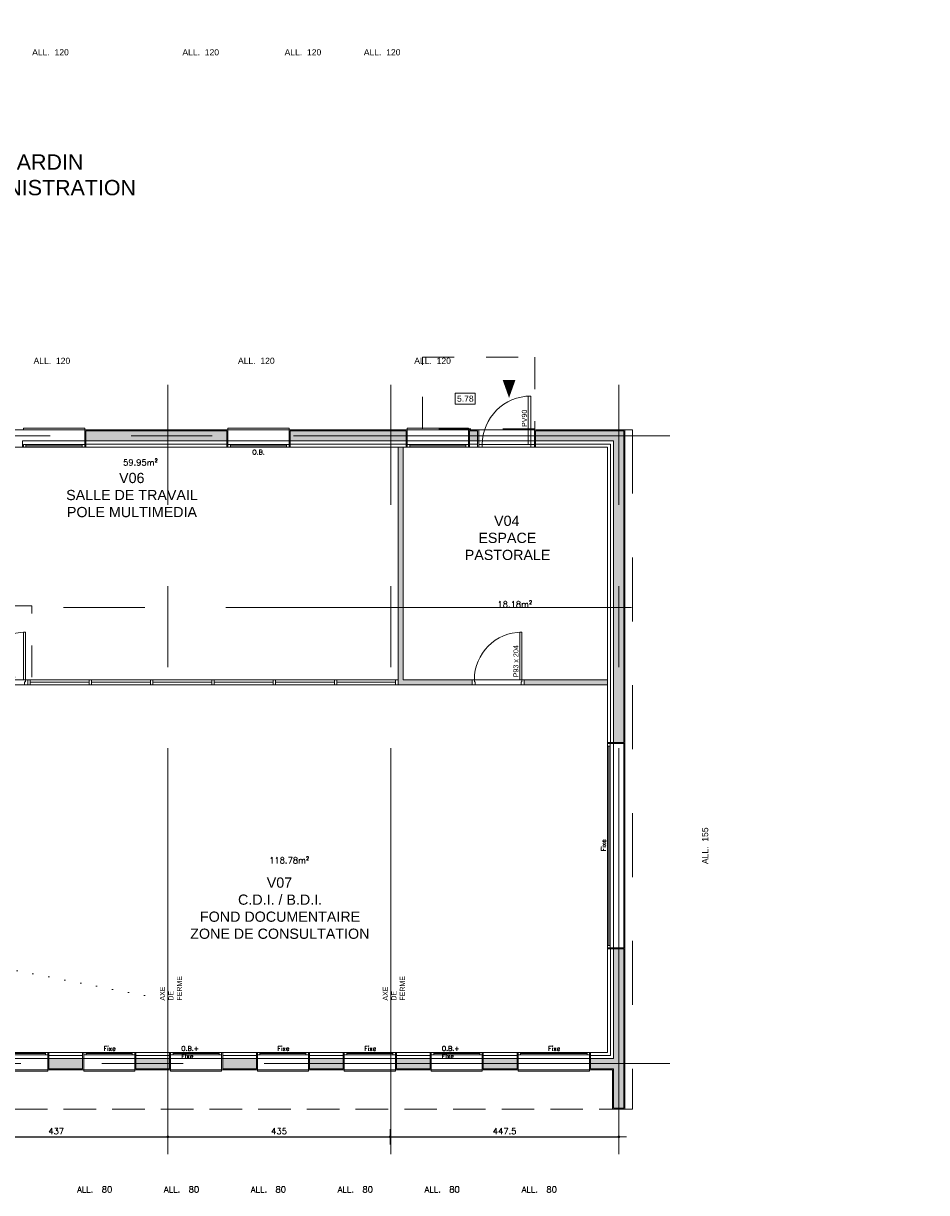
# Model space of a CAD drawing. Header units: metres. Extents: x 7788 to 81588, y -12566 to 39820.
# Tile 10 of 16: x 62219 to 79895, y -8560 to 14314. Entities that reach past the tile are written whole.
import ezdxf

# ---------------------------------------------------------------- set-up
doc = ezdxf.new("R2010")
doc.units = ezdxf.units.M
doc.header["$LTSCALE"] = 50
for name, pattern in [('AXES', [50.8, 31.75, -6.35, 6.35, -6.35]), ('INTERROMPU', [19.05, 12.7, -6.35]), ('PLURIELLE', [0.5, 0.25, -0.25]), ('POINTILLE', [6.35, 0, -6.35])]:
    doc.linetypes.add(name, pattern=pattern)
doc.layers.get('0').update_dxf_attribs({"lineweight": 0})
doc.layers.get('DefPoints').update_dxf_attribs({"lineweight": 0})
for name, color, linetype, lineweight in [('C-COUVERTURE', 153, 'Continuous', 0), ('D-CLDIST', 3, 'Continuous', 0), ('D-CLDOUB', 2, 'Continuous', 0), ('D-ISOLAT', 104, 'Continuous', 0), ('E-MOBIL', 43, 'Continuous', 0), ('H-CLOISON', 20, 'Continuous', 0), ('H-PAROIS', 9, 'Continuous', 0), ('O-MENUISEXT', 1, 'Continuous', 0), ('O-MENUISINT', 6, 'Continuous', 0), ('R-ACCESSIBILITE PMR', 202, 'Continuous', 0), ('R-COT50', 7, 'Continuous', 0), ('R-TEXTE1', 7, 'Continuous', 0), ('R-TEXTE2', 1, 'Continuous', 0), ('S-AXESTR', 1, 'AXES', 0), ('S-ELTVUS', 195, 'Continuous', 0), ('S-MACON', 4, 'Continuous', 0), ('S-POUTRE', 8, 'INTERROMPU', 0), ('T-TEXTE SURFACE', 31, 'Continuous', 0), ('V-ENDUIT', 3, 'Continuous', 0)]:
    doc.layers.add(name, color=color, linetype=linetype, lineweight=lineweight)
doc.layers.add('SU-SURHAB', color=21, linetype='Continuous', lineweight=0, plot=False)
doc.layers.add('SU-SURHOB', color=225, linetype='Continuous', lineweight=0, plot=False)
doc.styles.add('AAP Fort', font='swiss.ttf')
doc.styles.add('Cotation', font='Romans.shx')
doc.styles.add('TEXTE', font='ARIALN.TTF')
doc.linetypes.add('ISOLATION', pattern='A,0.00254,-2.54,[134,ltypeshp.shx,S=2.54,R=0,X=-2.54,Y=0],-5.08,[134,ltypeshp.shx,S=2.54,R=180,X=2.54,Y=0],-2.54', length=10.16254)
doc.dimstyles.new('COT50', dxfattribs={"dimscale": 0, "dimtxt": 120, "dimasz": 10, "dimexe": 1.25, "dimexo": 0.625, "dimgap": 50, "dimtad": 1, "dimdec": 1, "dimlfac": 0.1, "dimrnd": 0.5, "dimdsep": 46, "dimtxsty": 'Cotation', "dimblk1": 'POINTCOT', "dimblk2": 'POINTCOT', "dimsah": 1, "dimcen": 150, "dimse1": 1, "dimse2": 1, "dimadec": 0, "dimazin": 0, "dimtfac": 1, "dimtdec": 1, "dimtix": 1, "dimtmove": 2, "dimatfit": 3, "dimldrblk": 'POINTCOT', "dimfxl": 1, "dimtolj": 1, "dimarcsym": 0})

# ---------------------------------------------------------------- blocks, each defined once
blk = doc.blocks.new('Pint_Cloison10_93')
for points in [[(-8.5, 0), (-4.5, 0), (-4.5, 93), (-8.5, 93)], [(-96, -10), (-102, -10), (-102, 0), (-97.5, 0), (-97.5, -4), (-96, -4)]]:
    blk.add_lwpolyline(points, close=True)
blk.add_lwpolyline([(0, -10), (-6, -10), (-6, -4), (-4.5, -4), (-4.5, 0), (0, 0), (0, -10)])
at = {"ltscale": 25}
blk.add_arc((-4.5, 0), 93, 90, 180, dxfattribs=at)
blk = doc.blocks.new('Pext_90')
for points in [[(-7, 0), (-12, 0), (-12, 95), (-7, 95)], [(-102, -5), (-109, -5), (-109, 0), (-102, 0)], [(0, -5), (-7, -5), (-7, 0), (0, 0)]]:
    blk.add_lwpolyline(points, close=True)
blk.add_arc((-7, 0), 95, 90, 180)
blk = doc.blocks.new('POINTCOT')
for p, q in [((0, 15), (0, -15)), ((-15, 0), (15, 0))]:
    blk.add_line(p, q)
at = {"const_width": 2.5}
blk.add_lwpolyline([(-1.3, 0, 1), (1.3, 0, 1)], format="xyb", close=True, dxfattribs=at)
blk = doc.blocks.new('*D381')
at = {"color": 0, "lineweight": -2}
blk.add_line((60687, -7468), (65038, -7468), dxfattribs=at)
at = {"layer": 'DefPoints', "color": 0}
for p in [(65048, -4739), (60677, -7343), (65048, -7468)]:
    blk.add_point(p, dxfattribs=at)
at = {"color": 0, "lineweight": -2, "xscale": 10, "yscale": 10, "zscale": 10, "rotation": 180}
blk.add_blockref('POINTCOT', (60677, -7468), dxfattribs=at)
at = {"color": 0, "lineweight": -2, "xscale": 10, "yscale": 10, "zscale": 10}
blk.add_blockref('POINTCOT', (65048, -7468), dxfattribs=at)
at = {"color": 0, "insert": (62862, -7358), "char_height": 120, "attachment_point": 5, "style": 'Cotation'}
blk.add_mtext('\\A1;437', dxfattribs=at)
blk = doc.blocks.new('*D382')
at = {"color": 0, "lineweight": -2}
blk.add_line((65058, -7468), (69388, -7468), dxfattribs=at)
at = {"layer": 'DefPoints', "color": 0}
for p in [(65048, -4739), (69398, -4773), (69398, -7468)]:
    blk.add_point(p, dxfattribs=at)
at = {"color": 0, "lineweight": -2, "xscale": 10, "yscale": 10, "zscale": 10, "rotation": 180}
blk.add_blockref('POINTCOT', (65048, -7468), dxfattribs=at)
at = {"color": 0, "lineweight": -2, "xscale": 10, "yscale": 10, "zscale": 10}
blk.add_blockref('POINTCOT', (69398, -7468), dxfattribs=at)
at = {"color": 0, "insert": (67223, -7358), "char_height": 120, "attachment_point": 5, "style": 'Cotation'}
blk.add_mtext('\\A1;435', dxfattribs=at)
blk = doc.blocks.new('*D383')
at = {"color": 0, "lineweight": -2}
blk.add_line((69408, -7468), (73863, -7468), dxfattribs=at)
at = {"layer": 'DefPoints', "color": 0}
for p in [(69398, -4773), (73873, -7428), (73873, -7468)]:
    blk.add_point(p, dxfattribs=at)
at = {"color": 0, "lineweight": -2, "xscale": 10, "yscale": 10, "zscale": 10, "rotation": 180}
blk.add_blockref('POINTCOT', (69398, -7468), dxfattribs=at)
at = {"color": 0, "lineweight": -2, "xscale": 10, "yscale": 10, "zscale": 10}
blk.add_blockref('POINTCOT', (73873, -7468), dxfattribs=at)
at = {"color": 0, "insert": (71636, -7358), "char_height": 120, "attachment_point": 5, "style": 'Cotation'}
blk.add_mtext('\\A1;447.5', dxfattribs=at)

msp = doc.modelspace()

# ---------------------------------------------------------------- hatches: boundary and pattern name
at = {"layer": 'H-CLOISON'}
for points in [[(69554.27, 1474.27), (69654.27, 1474.27), (69654.27, 6024.27), (69554.27, 6024.27)], [(70999.13, 1374.27), (70999.13, 1474.27), (69554.27, 1474.27), (69554.27, 1374.27)], [(73649.13, 1374.27), (73649.13, 1474.27), (72019.13, 1474.27), (72019.13, 1374.27)]]:
    msp.add_hatch(color=256, dxfattribs=at).paths.add_polyline_path(points)
at = {"layer": 'H-PAROIS'}
h = msp.add_hatch(color=158, dxfattribs=at)
h.dxf.hatch_style = 1
h.paths.add_polyline_path([(63439.13, 6344.27), (63439.13, 6144.27), (66199.13, 6144.27), (66199.13, 6344.27)])
h = msp.add_hatch(color=158, dxfattribs=at)
h.dxf.hatch_style = 1
h.paths.add_polyline_path([(69709.13, 6144.27), (69709.13, 6344.27), (67439.13, 6344.27), (67439.13, 6144.27)])
h.paths.add_polyline_path([(70949.13, 6344.27), (70949.13, 6144.27), (71109.13, 6144.27), (71109.13, 6344.27)])
h = msp.add_hatch(color=158, dxfattribs=at)
h.dxf.hatch_style = 1
h.paths.add_polyline_path([(73769.13, 6144.27), (73769.13, 246.9), (73969.13, 246.9), (73969.13, 6344.27), (72239.13, 6344.27), (72239.13, 6144.27)])
h = msp.add_hatch(color=158, dxfattribs=at)
h.dxf.hatch_style = 1
h.paths.add_polyline_path([(73769.13, -5935.73), (73319.13, -5935.73), (73319.13, -6135.73), (73769.13, -6135.73), (73769.13, -6905.73), (73969.13, -6905.73), (73969.13, -3793.1), (73769.13, -3793.1)])
h = msp.add_hatch(color=158, dxfattribs=at)
h.dxf.hatch_style = 1
h.paths.add_polyline_path([(62719.12, -5935.73), (62719.12, -6135.73), (63379.12, -6135.73), (63379.12, -5935.73)])
h = msp.add_hatch(color=158, dxfattribs=at)
h.dxf.hatch_style = 1
h.paths.add_polyline_path([(65079.13, -6135.73), (65079.13, -5935.73), (64419.13, -5935.73), (64419.13, -6135.73)])
h = msp.add_hatch(color=158, dxfattribs=at)
h.dxf.hatch_style = 1
h.paths.add_polyline_path([(66119.13, -5935.73), (66119.13, -6135.73), (66779.13, -6135.73), (66779.13, -5935.73)])
h = msp.add_hatch(color=158, dxfattribs=at)
h.dxf.hatch_style = 1
h.paths.add_polyline_path([(67819.13, -5935.73), (67819.13, -6135.73), (68479.13, -6135.73), (68479.13, -5935.73)])
h = msp.add_hatch(color=158, dxfattribs=at)
h.dxf.hatch_style = 1
h.paths.add_polyline_path([(69519.13, -5935.73), (69519.13, -6135.73), (70179.13, -6135.73), (70179.13, -5935.73)])
h = msp.add_hatch(color=158, dxfattribs=at)
h.dxf.hatch_style = 1
h.paths.add_polyline_path([(71219.13, -5935.73), (71219.13, -6135.73), (71879.13, -6135.73), (71879.13, -5935.73)])

# ---------------------------------------------------------------- linework, layer by layer
at = {"layer": 'C-COUVERTURE', "linetype": 'PLURIELLE', "ltscale": 100}
for p, q in [((73989.13, 6364.27), (74139.13, 6364.27)), ((74139.13, 6364.27), (74139.13, -6925.73)), ((73989.13, -6925.73), (74139.13, -6925.73))]:
    msp.add_line(p, q, dxfattribs=at)
at = {"layer": 'D-CLDIST'}
for p, q in [((69554.27, 6024.27), (69554.27, 1374.27)), ((69654.27, 6024.27), (69554.27, 6024.27)), ((69654.27, 6024.27), (69654.27, 1474.27)), ((69554.27, 1374.27), (70999.13, 1374.27)), ((69654.27, 1474.27), (70999.13, 1474.27)), ((70999.13, 1374.27), (70999.13, 1474.27)), ((72019.13, 1474.27), (73649.13, 1474.27)), ((72019.13, 1374.27), (72019.13, 1474.27)), ((72019.13, 1374.27), (73649.13, 1374.27)), ((73649.13, 1474.27), (73649.13, 1374.27))]:
    msp.add_line(p, q, dxfattribs=at)
at = {"layer": 'D-CLDOUB'}
for p, q in [((63419.13, 6024.27), (66219.13, 6024.27)), ((67419.13, 6024.27), (69729.13, 6024.27)), ((70929.13, 6024.27), (71129.13, 6024.27)), ((72219.13, 6024.27), (73649.13, 6024.27)), ((73649.13, 6024.27), (73649.13, 246.9)), ((73649.13, -3773.1), (73649.13, -5815.73)), ((62719.12, -5815.73), (63379.12, -5815.73)), ((64419.13, -5815.73), (65079.13, -5815.73)), ((66119.13, -5815.73), (66779.13, -5815.73)), ((67819.13, -5815.73), (68479.13, -5815.73)), ((69519.13, -5815.73), (70199.13, -5815.73)), ((71199.13, -5815.73), (71899.13, -5815.73)), ((73299.13, -5815.73), (73649.13, -5815.73))]:
    msp.add_line(p, q, dxfattribs=at)
at = {"layer": 'D-ISOLAT', "color": 32, "linetype": 'ISOLATION'}
for p, q in [((63439.13, 6084.27), (66219.13, 6084.27)), ((67419.13, 6084.27), (69709.13, 6084.27)), ((70949.13, 6084.27), (71109.13, 6084.27)), ((72239.13, 6084.27), (73709.13, 6084.27)), ((73709.13, 6084.27), (73709.13, 246.9)), ((73709.13, -3773.1), (73709.13, -5875.73)), ((62719.12, -5875.73), (63379.12, -5875.73)), ((64419.13, -5875.73), (65079.13, -5875.73)), ((66119.13, -5875.73), (66779.13, -5875.73)), ((67819.13, -5875.73), (68479.13, -5875.73)), ((69519.13, -5875.73), (70179.13, -5875.73)), ((71219.13, -5875.73), (71879.13, -5875.73)), ((73319.13, -5875.73), (73709.13, -5875.73))]:
    msp.add_line(p, q, dxfattribs=at)
at = {"layer": 'E-MOBIL', "linetype": 'POINTILLE'}
msp.add_line((58042.59, -3427.67), (65138.3, -4813.94), dxfattribs=at)
at = {"layer": 'O-MENUISEXT', "ltscale": 250}
for p, q in [((63419.13, 6074.27), (62219.13, 6074.27)), ((63369.13, 6049.27), (62269.13, 6049.27)), ((63439.13, 6024.27), (63439.13, 6144.27)), ((66199.13, 6024.27), (66199.13, 6144.27)), ((67419.13, 6074.27), (66219.13, 6074.27)), ((67369.13, 6049.27), (66269.13, 6049.27)), ((67439.13, 6024.27), (67439.13, 6144.27)), ((69709.13, 6024.27), (69709.13, 6144.27)), ((70929.13, 6074.27), (69729.13, 6074.27)), ((70879.13, 6049.27), (69779.13, 6049.27)), ((70949.13, 6024.27), (70949.13, 6144.27)), ((72239.13, 6024.27), (72239.13, 6144.27))]:
    msp.add_line(p, q, dxfattribs=at)
at = {"layer": 'O-MENUISEXT'}
for p, q in [((73674.13, -3723.1), (73674.13, 176.9)), ((73699.13, 176.9), (73699.13, -3723.1)), ((62649.12, -5840.73), (61749.12, -5840.73)), ((61749.12, -5865.73), (62649.12, -5865.73)), ((64349.13, -5840.73), (63449.12, -5840.73)), ((63449.12, -5865.73), (64349.13, -5865.73)), ((66049.13, -5840.73), (65149.13, -5840.73)), ((65149.13, -5865.73), (66049.13, -5865.73)), ((67749.13, -5840.73), (66849.13, -5840.73)), ((66849.13, -5865.73), (67749.13, -5865.73)), ((69449.13, -5840.73), (68549.13, -5840.73)), ((68549.13, -5865.73), (69449.13, -5865.73)), ((71149.13, -5840.73), (70249.13, -5840.73)), ((70249.13, -5865.73), (71149.13, -5865.73)), ((73249.13, -5840.73), (71949.13, -5840.73)), ((71949.13, -5865.73), (73249.13, -5865.73))]:
    msp.add_line(p, q, dxfattribs=at)
at = {"layer": 'O-MENUISEXT', "ltscale": 250}
for points in [[(62199.13, 6144.27), (63439.13, 6144.27), (63439.13, 6024.27), (62199.13, 6024.27)], [(62219.13, 6024.27), (62269.13, 6024.27), (62269.13, 6074.27), (62219.13, 6074.27)], [(63419.13, 6024.27), (63369.13, 6024.27), (63369.13, 6074.27), (63419.13, 6074.27)], [(63439.13, 6144.27), (63419.13, 6144.27), (63419.13, 6024.27), (63439.13, 6024.27)], [(66199.13, 6144.27), (66219.13, 6144.27), (66219.13, 6024.27), (66199.13, 6024.27)], [(66199.13, 6144.27), (67439.13, 6144.27), (67439.13, 6024.27), (66199.13, 6024.27)], [(66219.13, 6024.27), (66269.13, 6024.27), (66269.13, 6074.27), (66219.13, 6074.27)], [(67419.13, 6024.27), (67369.13, 6024.27), (67369.13, 6074.27), (67419.13, 6074.27)], [(67439.13, 6144.27), (67419.13, 6144.27), (67419.13, 6024.27), (67439.13, 6024.27)], [(69709.13, 6144.27), (69729.13, 6144.27), (69729.13, 6024.27), (69709.13, 6024.27)], [(69709.13, 6144.27), (70949.13, 6144.27), (70949.13, 6024.27), (69709.13, 6024.27)], [(69729.13, 6024.27), (69779.13, 6024.27), (69779.13, 6074.27), (69729.13, 6074.27)], [(70929.13, 6024.27), (70879.13, 6024.27), (70879.13, 6074.27), (70929.13, 6074.27)], [(70949.13, 6144.27), (70929.13, 6144.27), (70929.13, 6024.27), (70949.13, 6024.27)], [(71109.13, 6144.27), (71129.13, 6144.27), (71129.13, 6024.27), (71109.13, 6024.27)], [(71109.13, 6144.27), (72239.13, 6144.27), (72239.13, 6024.27), (71109.13, 6024.27)], [(72239.13, 6144.27), (72219.13, 6144.27), (72219.13, 6024.27), (72239.13, 6024.27)]]:
    msp.add_lwpolyline(points, close=True, dxfattribs=at)
at = {"layer": 'O-MENUISEXT'}
for points in [[(73649.13, 246.9), (73769.13, 246.9), (73769.13, 226.9), (73649.13, 226.9)], [(73769.13, -3793.1), (73769.13, 246.9), (73649.13, 246.9), (73649.13, -3793.1)], [(73649.13, 226.9), (73699.13, 226.9), (73699.13, 176.9), (73649.13, 176.9)], [(73649.13, -3773.1), (73699.13, -3773.1), (73699.13, -3723.1), (73649.13, -3723.1)], [(73649.13, -3793.1), (73769.13, -3793.1), (73769.13, -3773.1), (73649.13, -3773.1)], [(62719.12, -5935.73), (61679.12, -5935.73), (61679.12, -5815.73), (62719.12, -5815.73)], [(62699.12, -5815.73), (62699.12, -5865.73), (62649.12, -5865.73), (62649.12, -5815.73)], [(62719.12, -5815.73), (62719.12, -5935.73), (62699.12, -5935.73), (62699.12, -5815.73)], [(63379.12, -5815.73), (63379.12, -5935.73), (63399.12, -5935.73), (63399.12, -5815.73)], [(64419.13, -5935.73), (63379.12, -5935.73), (63379.12, -5815.73), (64419.13, -5815.73)], [(63399.12, -5815.73), (63399.12, -5865.73), (63449.12, -5865.73), (63449.12, -5815.73)], [(64399.13, -5815.73), (64399.13, -5865.73), (64349.13, -5865.73), (64349.13, -5815.73)], [(64419.13, -5815.73), (64419.13, -5935.73), (64399.13, -5935.73), (64399.13, -5815.73)], [(65079.13, -5815.73), (65079.13, -5935.73), (65099.13, -5935.73), (65099.13, -5815.73)], [(66119.13, -5935.73), (65079.13, -5935.73), (65079.13, -5815.73), (66119.13, -5815.73)], [(65099.13, -5815.73), (65099.13, -5865.73), (65149.13, -5865.73), (65149.13, -5815.73)], [(66099.13, -5815.73), (66099.13, -5865.73), (66049.13, -5865.73), (66049.13, -5815.73)], [(66119.13, -5815.73), (66119.13, -5935.73), (66099.13, -5935.73), (66099.13, -5815.73)], [(66779.13, -5815.73), (66779.13, -5935.73), (66799.13, -5935.73), (66799.13, -5815.73)], [(67819.13, -5935.73), (66779.13, -5935.73), (66779.13, -5815.73), (67819.13, -5815.73)], [(66799.13, -5815.73), (66799.13, -5865.73), (66849.13, -5865.73), (66849.13, -5815.73)], [(67799.13, -5815.73), (67799.13, -5865.73), (67749.13, -5865.73), (67749.13, -5815.73)], [(67819.13, -5815.73), (67819.13, -5935.73), (67799.13, -5935.73), (67799.13, -5815.73)], [(68479.13, -5815.73), (68479.13, -5935.73), (68499.13, -5935.73), (68499.13, -5815.73)], [(69519.13, -5935.73), (68479.13, -5935.73), (68479.13, -5815.73), (69519.13, -5815.73)], [(68499.13, -5815.73), (68499.13, -5865.73), (68549.13, -5865.73), (68549.13, -5815.73)], [(69499.13, -5815.73), (69499.13, -5865.73), (69449.13, -5865.73), (69449.13, -5815.73)], [(69519.13, -5815.73), (69519.13, -5935.73), (69499.13, -5935.73), (69499.13, -5815.73)], [(70179.13, -5815.73), (70179.13, -5935.73), (70199.13, -5935.73), (70199.13, -5815.73)], [(71219.13, -5935.73), (70179.13, -5935.73), (70179.13, -5815.73), (71219.13, -5815.73)], [(70199.13, -5815.73), (70199.13, -5865.73), (70249.13, -5865.73), (70249.13, -5815.73)], [(71199.13, -5815.73), (71199.13, -5865.73), (71149.13, -5865.73), (71149.13, -5815.73)], [(71219.13, -5815.73), (71219.13, -5935.73), (71199.13, -5935.73), (71199.13, -5815.73)], [(71879.13, -5815.73), (71879.13, -5935.73), (71899.13, -5935.73), (71899.13, -5815.73)], [(73319.13, -5935.73), (71879.13, -5935.73), (71879.13, -5815.73), (73319.13, -5815.73)], [(71899.13, -5815.73), (71899.13, -5865.73), (71949.13, -5865.73), (71949.13, -5815.73)], [(73299.13, -5815.73), (73299.13, -5865.73), (73249.13, -5865.73), (73249.13, -5815.73)], [(73319.13, -5815.73), (73319.13, -5935.73), (73299.13, -5935.73), (73299.13, -5815.73)]]:
    msp.add_lwpolyline(points, close=True, dxfattribs=at)
at = {"layer": 'O-MENUISINT'}
for p, q in [((62304.27, 1474.27), (69554.27, 1474.27)), ((62304.27, 1374.27), (69554.27, 1374.27)), ((62354.27, 1424.27), (63504.27, 1424.27)), ((63554.27, 1424.27), (64704.27, 1424.27)), ((64754.27, 1424.27), (65904.27, 1424.27)), ((65954.27, 1424.27), (67104.27, 1424.27)), ((67154.27, 1424.27), (68304.27, 1424.27)), ((68354.27, 1424.27), (69504.27, 1424.27))]:
    msp.add_line(p, q, dxfattribs=at)
for points in [[(62304.27, 1474.27), (62354.27, 1474.27), (62354.27, 1374.27), (62304.27, 1374.27)], [(63504.27, 1474.27), (63554.27, 1474.27), (63554.27, 1374.27), (63504.27, 1374.27)], [(64704.27, 1474.27), (64754.27, 1474.27), (64754.27, 1374.27), (64704.27, 1374.27)], [(65904.27, 1474.27), (65954.27, 1474.27), (65954.27, 1374.27), (65904.27, 1374.27)], [(67104.27, 1474.27), (67154.27, 1474.27), (67154.27, 1374.27), (67104.27, 1374.27)], [(68304.27, 1474.27), (68354.27, 1474.27), (68354.27, 1374.27), (68304.27, 1374.27)], [(69504.27, 1474.27), (69554.27, 1474.27), (69554.27, 1374.27), (69504.27, 1374.27)]]:
    msp.add_lwpolyline(points, close=True, dxfattribs=at)
at = {"layer": 'R-ACCESSIBILITE PMR', "linetype": 'PLURIELLE', "ltscale": 50}
for points in [[(70026.75, 6383.97), (70026.75, 7783.97), (72226.75, 7783.97), (72226.75, 6383.97), (70026.75, 6383.97)], [(60186.57, 2920.83), (60186.57, 1520.83), (62386.57, 1520.83), (62386.57, 2920.83), (60186.57, 2920.83)]]:
    msp.add_lwpolyline(points, dxfattribs=at)
at = {"layer": 'R-TEXTE1'}
msp.add_lwpolyline([(70666.11, 6865.68), (71062.99, 6865.68), (71062.99, 7077.77), (70666.11, 7077.77)], close=True, dxfattribs=at)
at = {"layer": 'R-TEXTE2'}
msp.add_lwpolyline([(71723.49, 6987.38, 0, 250, 0), (71723.49, 7337.38, 0, 0, 0)], format="xyseb", dxfattribs=at)
at = {"layer": 'S-AXESTR', "ltscale": 5}
for p, q in [((65044.13, -7805.73), (65044.13, 7244.27)), ((69406.63, -7805.73), (69406.63, 7244.27)), ((73869.13, -7805.73), (73869.13, 7244.27)), ((29404.13, 6244.27), (74869.13, 6244.27)), ((74869.13, -6035.73), (55219.13, -6035.73))]:
    msp.add_line(p, q, dxfattribs=at)
at = {"layer": 'S-AXESTR', "color": 252, "ltscale": 5}
msp.add_line((74119.13, 2886.54), (30149.13, 2886.54), dxfattribs=at)
at = {"layer": 'S-ELTVUS'}
for p, q in [((62219.13, 6394.27), (63419.13, 6394.27)), ((62219.13, 6394.27), (62219.13, 6364.27)), ((63419.13, 6394.27), (63419.13, 6364.27)), ((66219.13, 6394.27), (67419.13, 6394.27)), ((66219.13, 6394.27), (66219.13, 6364.27)), ((67419.13, 6394.27), (67419.13, 6364.27)), ((69729.13, 6394.27), (70929.13, 6394.27)), ((69729.13, 6394.27), (69729.13, 6364.27)), ((70929.13, 6394.27), (70929.13, 6364.27)), ((71199.13, 6074.27), (72099.13, 6074.27)), ((73969.13, 226.9), (73969.13, -3773.1)), ((62699.12, -6185.73), (62699.12, -6155.73)), ((63399.12, -6185.73), (63399.12, -6155.73)), ((64399.13, -6185.73), (64399.13, -6155.73)), ((65099.13, -6185.73), (65099.13, -6155.73)), ((66099.13, -6185.73), (66099.13, -6155.73)), ((66799.13, -6185.73), (66799.13, -6155.73)), ((67799.13, -6185.73), (67799.13, -6155.73)), ((68499.13, -6185.73), (68499.13, -6155.73)), ((69499.13, -6185.73), (69499.13, -6155.73)), ((70199.13, -6185.73), (70199.13, -6155.73)), ((71199.13, -6185.73), (71199.13, -6155.73)), ((71899.13, -6185.73), (71899.13, -6155.73)), ((73299.13, -6185.73), (73299.13, -6155.73)), ((62699.12, -6185.73), (61699.12, -6185.73)), ((64399.13, -6185.73), (63399.12, -6185.73)), ((66099.13, -6185.73), (65099.13, -6185.73)), ((67799.13, -6185.73), (66799.13, -6185.73)), ((69499.13, -6185.73), (68499.13, -6185.73)), ((71199.13, -6185.73), (70199.13, -6185.73)), ((73299.13, -6185.73), (71899.13, -6185.73))]:
    msp.add_line(p, q, dxfattribs=at)
at = {"layer": 'S-MACON'}
for p, q in [((63439.13, 6344.27), (63439.13, 6144.27)), ((66199.13, 6344.27), (63439.13, 6344.27)), ((66199.13, 6144.27), (66199.13, 6344.27)), ((67439.13, 6344.27), (69709.13, 6344.27)), ((69709.13, 6344.27), (67439.13, 6344.27)), ((67439.13, 6344.27), (67439.13, 6144.27)), ((69709.13, 6144.27), (69709.13, 6344.27)), ((70949.13, 6344.27), (71109.13, 6344.27)), ((71109.13, 6344.27), (70949.13, 6344.27)), ((70949.13, 6144.27), (70949.13, 6344.27)), ((71109.13, 6144.27), (71109.13, 6344.27)), ((73969.13, 6344.27), (72239.13, 6344.27)), ((72239.13, 6344.27), (72239.13, 6144.27)), ((73969.13, 246.9), (73969.13, 6344.27)), ((63439.13, 6144.27), (66199.13, 6144.27)), ((67439.13, 6144.27), (69709.13, 6144.27)), ((70949.13, 6144.27), (71109.13, 6144.27)), ((72239.13, 6144.27), (73769.13, 6144.27)), ((73769.13, 6144.27), (73769.13, 246.9)), ((73769.13, 246.9), (73969.13, 246.9)), ((73769.13, -3793.1), (73769.13, -5935.73)), ((73769.13, -3793.1), (73969.13, -3793.1)), ((73969.13, -3793.1), (73969.13, -6905.73)), ((62719.12, -6135.73), (62719.12, -5935.73)), ((62719.12, -5935.73), (63379.12, -5935.73)), ((63379.12, -5935.73), (63379.12, -6135.73)), ((64419.13, -6135.73), (64419.13, -5935.73)), ((64419.13, -5935.73), (65079.13, -5935.73)), ((65079.13, -5935.73), (65079.13, -6135.73)), ((66119.13, -6135.73), (66119.13, -5935.73)), ((66119.13, -5935.73), (66779.13, -5935.73)), ((66779.13, -5935.73), (66779.13, -6135.73)), ((67819.13, -6135.73), (67819.13, -5935.73)), ((67819.13, -5935.73), (68479.13, -5935.73)), ((68479.13, -5935.73), (68479.13, -6135.73)), ((69519.13, -6135.73), (69519.13, -5935.73)), ((69519.13, -5935.73), (70179.13, -5935.73)), ((70179.13, -6135.73), (70179.13, -5935.73)), ((71219.13, -5935.73), (71879.13, -5935.73)), ((71219.13, -6135.73), (71219.13, -5935.73)), ((71879.13, -6135.73), (71879.13, -5935.73)), ((73319.13, -5935.73), (73769.13, -5935.73)), ((73319.13, -6135.73), (73319.13, -5935.73)), ((63379.12, -6135.73), (62719.12, -6135.73)), ((65079.13, -6135.73), (64419.13, -6135.73)), ((66779.13, -6135.73), (66119.13, -6135.73)), ((68479.13, -6135.73), (67819.13, -6135.73)), ((70179.13, -6135.73), (69519.13, -6135.73)), ((71879.13, -6135.73), (71219.13, -6135.73)), ((73769.13, -6135.73), (73319.13, -6135.73)), ((73769.13, -6135.73), (73769.13, -6905.73)), ((73769.13, -6905.73), (73969.13, -6905.73))]:
    msp.add_line(p, q, dxfattribs=at)
at = {"layer": 'S-POUTRE'}
msp.add_line((56339.13, -6925.73), (73749.13, -6925.73), dxfattribs=at)
at = {"layer": 'SU-SURHAB'}
for points in [[(56339.13, 1614.27), (57634.27, 1614.27), (57634.27, 1474.27), (69554.27, 1474.27), (69554.27, 6024.27), (56339.13, 6024.27)], [(69654.27, 1474.27), (73649.13, 1474.27), (73649.13, 6024.27), (69654.27, 6024.27)], [(73649.13, -5815.73), (73649.13, 1374.27), (62244.27, 1374.27), (57551.53, 1374.27), (57164.27, -402.85), (57213.12, -413.5), (57170.54, -608.91), (57049.13, -582.45), (57049.13, -1301.14), (57049.13, -1401.23), (57049.13, -5815.73)]]:
    msp.add_lwpolyline(points, close=True, dxfattribs=at)
at = {"layer": 'SU-SURHOB'}
msp.add_lwpolyline([(50839.13, -3785.73), (56099.13, -3785.73), (56099.13, -6925.73), (56339.13, -6925.73), (56339.13, -6155.73), (73749.13, -6155.73), (73749.13, -6925.73), (73989.13, -6925.73), (73989.13, 6364.27), (56319.13, 6364.27), (56319.13, 17114.27), (79894.77, 17114.27), (79894.77, 28912.84), (73753.11, 28912.84), (74109.36, 31002.84), (44559.13, 31002.84)], dxfattribs=at)
at = {"layer": 'V-ENDUIT'}
for p, q in [((63419.13, 6364.27), (63419.13, 6144.27)), ((66219.13, 6364.27), (63419.13, 6364.27)), ((66219.13, 6144.27), (66219.13, 6364.27)), ((69729.13, 6364.27), (67419.13, 6364.27)), ((67419.13, 6364.27), (67419.13, 6144.27)), ((69729.13, 6144.27), (69729.13, 6364.27)), ((71129.13, 6364.27), (70929.13, 6364.27)), ((70929.13, 6144.27), (70929.13, 6364.27)), ((71129.13, 6144.27), (71129.13, 6364.27)), ((73989.13, 6364.27), (72219.13, 6364.27)), ((72219.13, 6364.27), (72219.13, 6144.27)), ((73989.13, 226.9), (73989.13, 6364.27)), ((73769.13, 226.9), (73989.13, 226.9)), ((73769.13, -3773.1), (73989.13, -3773.1)), ((73989.13, -3773.1), (73989.13, -6925.73)), ((62699.12, -6155.73), (62699.12, -5935.73)), ((63399.12, -5935.73), (63399.12, -6155.73)), ((64399.13, -6155.73), (64399.13, -5935.73)), ((65099.13, -5935.73), (65099.13, -6155.73)), ((66099.13, -6155.73), (66099.13, -5935.73)), ((66799.13, -5935.73), (66799.13, -6155.73)), ((67799.13, -6155.73), (67799.13, -5935.73)), ((68499.13, -5935.73), (68499.13, -6155.73)), ((69499.13, -6155.73), (69499.13, -5935.73)), ((70199.13, -6155.73), (70199.13, -5935.73)), ((71199.13, -6155.73), (71199.13, -5935.73)), ((71899.13, -6155.73), (71899.13, -5935.73)), ((73299.13, -6155.73), (73299.13, -5935.73)), ((63399.12, -6155.73), (62699.12, -6155.73)), ((65099.13, -6155.73), (64399.13, -6155.73)), ((66799.13, -6155.73), (66099.13, -6155.73)), ((68499.13, -6155.73), (67799.13, -6155.73)), ((70199.13, -6155.73), (69499.13, -6155.73)), ((71899.13, -6155.73), (71199.13, -6155.73)), ((73749.13, -6155.73), (73299.13, -6155.73)), ((73749.13, -6155.73), (73749.13, -6925.73)), ((73749.13, -6925.73), (73989.13, -6925.73))]:
    msp.add_line(p, q, dxfattribs=at)

# ---------------------------------------------------------------- block references
at = {"layer": 'O-MENUISEXT', "xscale": 10, "yscale": 10, "zscale": 10}
msp.add_blockref('Pext_90', (72219.13, 6074.27), dxfattribs=at)
at = {"layer": 'O-MENUISINT', "xscale": 10, "yscale": 10, "zscale": 10}
for p in [(62304.27, 1474.27), (72019.13, 1474.27)]:
    msp.add_blockref('Pint_Cloison10_93', p, dxfattribs=at)

# ---------------------------------------------------------------- texts
at = {"layer": 'O-MENUISEXT', "insert": (72024.22, 6587.92), "char_height": 100, "width": 900, "attachment_point": 5, "rotation": 90, "style": 'AAP Fort'}
msp.add_mtext('PV90', dxfattribs=at)
at = {"layer": 'O-MENUISINT', "insert": (71856.81, 1835.33), "char_height": 100, "width": 1609.7149, "attachment_point": 5, "rotation": 90, "style": 'AAP Fort'}
msp.add_mtext('P93 x 204', dxfattribs=at)
at = {"layer": 'R-COT50', "char_height": 120, "width": 1968.5722, "attachment_point": 4, "style": 'Cotation'}
for s, insert in [('{\\fArial|b0|i0|c0|p34;\\W6.7572;  \\W1;ALL.  120}', (61761.68, 13748.15)), ('{\\fArial|b0|i0|c0|p34;\\W6.7572;  \\W1;ALL.  120}', (64701.68, 13748.15)), ('{\\fArial|b0|i0|c0|p34;\\W6.7572;  \\W1;ALL.  120}', (66701.68, 13748.15)), ('{\\fArial|b0|i0|c0|p34;\\W6.7572;  \\W1;ALL.  120}', (68251.68, 13748.15)), ('{\\fArial|b0|i0|c0|p34;\\W6.7572;  \\W1;ALL.  120}', (61789.31, 7712.68)), ('{\\fArial|b0|i0|c0|p34;\\W6.7572;  \\W1;ALL.  120}', (65789.31, 7712.68)), ('{\\fArial|b0|i0|c0|p34;\\W6.7572;  \\W1;ALL.  120}', (69238.81, 7712.68)), ('{\\W4.86905; }ALL.  80', (62869.3, -8497.92)), ('{\\W4.86905; }ALL.  80', (64569.3, -8497.92)), ('{\\W4.86905; }ALL.  80', (66269.3, -8497.92)), ('{\\W4.86905; }ALL.  80', (67969.3, -8497.92)), ('{\\W4.86905; }ALL.  80', (69669.31, -8497.92)), ('{\\W4.86905; }ALL.  80', (71569.31, -8497.92))]:
    msp.add_mtext(s, dxfattribs=dict(at, insert=insert))
at = {"layer": 'R-COT50', "insert": (75561.32, -2761.66), "char_height": 120, "width": 1968.5722, "attachment_point": 4, "rotation": 90, "style": 'AAP Fort'}
msp.add_mtext('{\\fArial|b0|i0|c0|p34;\\W6.7502;  \\W1;ALL.  155}', dxfattribs=at)
at = {"layer": 'R-TEXTE1', "insert": (70867.4, 6971.73), "char_height": 120, "width": 512.6868, "attachment_point": 5, "rotation": 359.999997, "style": 'AAP Fort'}
msp.add_mtext('5.78', dxfattribs=at)
at = {"layer": 'R-TEXTE1', "char_height": 90, "attachment_point": 1, "style": 'Cotation'}
for s, insert in [('{\\W1;O.B.}', (66698.17, 5971.17)), ('{\\W1;Fixe}', (63789.2, -5694.91)), ('{\\W1;O.B.+ Fixe}', (65308.52, -5694.91)), ('{\\W1;Fixe}', (67189.21, -5694.91)), ('{\\W1;Fixe}', (68889.21, -5694.91)), ('{\\W1;O.B.+ Fixe}', (70408.52, -5694.91)), ('{\\W1;Fixe}', (72489.21, -5694.91))]:
    msp.add_mtext_dynamic_manual_height_columns(s, width=79.3871, gutter_width=12.5, heights=[0], dxfattribs=dict(at, insert=insert))
at = {"layer": 'R-TEXTE1', "insert": (73528.32, -1883.02), "char_height": 90, "attachment_point": 1, "rotation": 90, "style": 'Cotation'}
msp.add_mtext_dynamic_manual_height_columns('{\\W1;Fixe}', width=79.3871, gutter_width=12.5, heights=[0], dxfattribs=at)
at = {"layer": 'R-TEXTE2', "attachment_point": 4, "style": 'AAP Fort'}
for s, insert, char_height, width in [('{\\fArial|b0|i0|c0|p34;\\W6.9738;   \\W1;JARDIN\\P\\W5.9875;  \\W1;ADMINISTRATION}', (59443.58, 11349.51), 300, 6340.0036), ('{\\fArial|b0|i0|c0|p34;\\W9.5536;   \\W1;V06\\P\\W7.6569;  \\W1;SALLE DE TRAVAIL\\P\\W7.7544;  \\W1;POLE MULTIMEDIA}', (61867.34, 5086.24), 200, 4932.7418), ('{\\fArial|b0|i0|c0|p34;\\W7.7406; \\W1;V04\\P{\\W3.7854; }ESPACE \\P{\\W0.281885; }PASTORALE}', (70829.25, 4247.86), 200, 1684.1454), ('{\\fArial|b0|i0|c0|p34;\\W9.4311;    \\W1;V07\\P\\W7.6209;    \\W1;C.D.I. / B.D.I.\\P\\W6.9617;   \\W1;FOND DOCUMENTAIRE\\P\\W9.2114;  \\W1;ZONE DE CONSULTATION}', (64053.82, -2996.44), 200, 6340.0036)]:
    msp.add_mtext(s, dxfattribs=dict(at, insert=insert, char_height=char_height, width=width))
at = {"layer": 'R-TEXTE2', "char_height": 100, "attachment_point": 1, "rotation": 90, "style": 'TEXTE'}
for insert in [(64890.03, -4803.21), (69252.53, -4803.21)]:
    msp.add_mtext_dynamic_manual_height_columns('AXE DE FERME', width=152.6269, gutter_width=12.5, heights=[0], dxfattribs=dict(at, insert=insert))
at = {"layer": 'T-TEXTE SURFACE', "char_height": 120, "attachment_point": 1, "style": 'Cotation'}
for s, insert in [('59.95m²', (64169.77, 5784.08)), ('18.18m²', (71496.11, 3009.07)), ('118.78m²', (67029.13, -1999.31))]:
    msp.add_mtext(s, dxfattribs=dict(at, insert=insert))

# ---------------------------------------------------------------- dimensions: what is measured, and where the dimension line sits
for base, p1, p2, picture, middle in [((65047.61, -7467.79), (60676.76, -7342.65), (65047.61, -4738.77), '*D381', (62862.19, -7357.79)), ((69398.07, -7467.79), (65047.61, -4738.77), (69398.07, -4772.99), '*D382', (67222.84, -7357.79)), ((73873.37, -7467.79), (69398.07, -4772.99), (73873.37, -7427.72), '*D383', (71635.72, -7357.79))]:
    dim = msp.add_linear_dim(base=base, p1=p1, p2=p2, dimstyle='COT50', override={"dimscale": 1})
    dim.commit()
    dim.dimension.update_dxf_attribs({"geometry": picture, "text_midpoint": middle})

doc.saveas('drawing.dxf')
